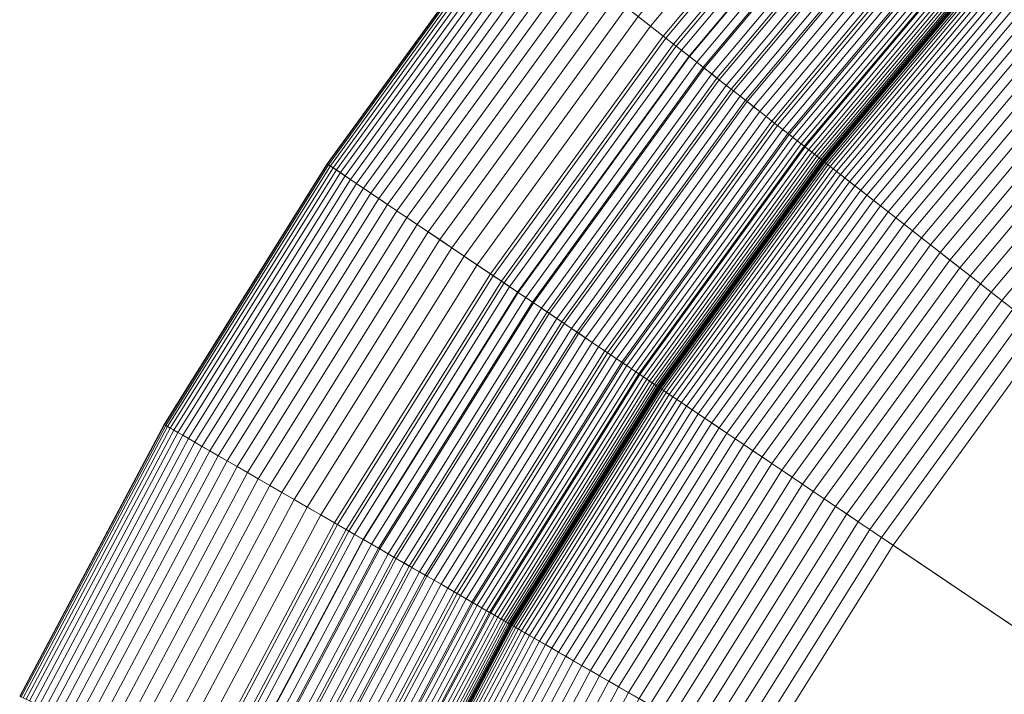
# Model space of a CAD drawing. Header units: millimetres. Extents: x -219 to 220, y -220 to 220.
# Tile 32 of 146: x -197 to -148, y 96 to 130. Entities that reach past the tile are written whole.
import ezdxf

# ---------------------------------------------------------------- set-up
doc = ezdxf.new("R2010")
doc.units = ezdxf.units.MM
doc.layers.add('LUCIDO_1', color=1, linetype='Continuous', lineweight=20, true_color=0xff0000)
doc.layers.add('Nessuna', color=7, linetype='Continuous', lineweight=9)

# ---------------------------------------------------------------- blocks, each defined once
blk = doc.blocks.new('Group-1')
at = {"layer": 'Nessuna', "color": 7, "linetype": 'Continuous', "lineweight": 9, "transparency": 33554687}
for points in [[(-165.09, 129.248), (-155.668, 140.476), (-163.1, 147.168), (-172.97, 135.404)], [(-149.159, 134.616, -79.962), (-139.402, 144.72, -79.962), (-35.105, 36.717, -89.301), (-37.582, 34.151, -89.301)], [(-166.468, 130.324, -76.186), (-156.968, 141.646, -76.186), (-156.391, 141.127, -76.721), (-165.856, 129.847, -76.721)], [(-165.856, 129.847, -76.721), (-156.391, 141.127, -76.721), (-155.796, 140.592, -77.22), (-165.226, 129.354, -77.22)], [(-165.226, 129.354, -77.22), (-155.796, 140.592, -77.22), (-155.185, 140.041, -77.68), (-164.577, 128.847, -77.68)], [(-164.703, 128.946, -0.012), (-155.303, 140.148, -0.012), (-155.668, 140.476), (-165.09, 129.248)], [(-164.318, 128.644, -0.048), (-154.94, 139.82, -0.048), (-155.303, 140.148, -0.012), (-164.703, 128.946, -0.012)], [(-164.577, 128.847, -77.68), (-155.185, 140.041, -77.68), (-154.558, 139.477, -78.101), (-163.913, 128.328, -78.101)], [(-163.934, 128.344, -0.108), (-154.578, 139.494, -0.108), (-154.94, 139.82, -0.048), (-164.318, 128.644, -0.048)], [(-163.553, 128.047, -0.192), (-154.218, 139.171, -0.192), (-154.578, 139.494, -0.108), (-163.934, 128.344, -0.108)], [(-163.913, 128.328, -78.101), (-154.558, 139.477, -78.101), (-153.917, 138.899, -78.482), (-163.233, 127.797, -78.482)], [(-163.175, 127.752, -0.3), (-153.862, 138.85, -0.3), (-154.218, 139.171, -0.192), (-163.553, 128.047, -0.192)], [(-163.233, 127.797, -78.482), (-153.917, 138.899, -78.482), (-153.263, 138.311, -78.822), (-162.54, 127.255, -78.822)], [(-162.802, 127.461, -0.431), (-153.511, 138.534, -0.431), (-153.862, 138.85, -0.3), (-163.175, 127.752, -0.3)], [(-162.435, 127.174, -0.585), (-153.165, 138.222, -0.585), (-153.511, 138.534, -0.431), (-162.802, 127.461, -0.431)], [(-162.54, 127.255, -78.822), (-153.263, 138.311, -78.822), (-152.598, 137.712, -79.12), (-161.835, 126.705, -79.12)], [(-162.074, 126.892, -0.761), (-152.824, 137.916, -0.761), (-153.165, 138.222, -0.585), (-162.435, 127.174, -0.585)], [(-161.721, 126.616, -0.96), (-152.491, 137.615, -0.96), (-152.824, 137.916, -0.761), (-162.074, 126.892, -0.761)], [(-161.835, 126.705, -79.12), (-152.598, 137.712, -79.12), (-151.924, 137.105, -79.375), (-161.12, 126.146, -79.375)], [(-161.375, 126.346, -1.181), (-152.165, 137.322, -1.181), (-152.491, 137.615, -0.96), (-161.721, 126.616, -0.96)], [(-161.039, 126.083, -1.423), (-151.848, 137.036, -1.423), (-152.165, 137.322, -1.181), (-161.375, 126.346, -1.181)], [(-161.12, 126.146, -79.375), (-151.924, 137.105, -79.375), (-151.241, 136.49, -79.587), (-160.396, 125.58, -79.587)], [(-160.712, 125.827, -1.685), (-151.539, 136.759, -1.685), (-151.848, 137.036, -1.423), (-161.039, 126.083, -1.423)], [(-160.396, 125.58, -1.968), (-151.241, 136.49, -1.968), (-151.539, 136.759, -1.685), (-160.712, 125.827, -1.685)], [(-160.091, 125.342, -2.27), (-150.954, 136.231, -2.27), (-151.241, 136.49, -1.968), (-160.396, 125.58, -1.968)], [(-160.396, 125.58, -79.587), (-151.241, 136.49, -79.587), (-150.552, 135.87, -79.756), (-159.665, 125.009, -79.756)], [(-159.798, 125.113, -2.59), (-150.677, 135.983, -2.59), (-150.954, 136.231, -2.27), (-160.091, 125.342, -2.27)], [(-159.518, 124.894, -2.929), (-150.413, 135.745, -2.929), (-150.677, 135.983, -2.59), (-159.798, 125.113, -2.59)], [(-159.665, 125.009, -79.756), (-150.552, 135.87, -79.756), (-149.857, 135.244, -79.881), (-158.929, 124.434, -79.881)], [(-159.251, 124.686, -3.284), (-150.162, 135.518, -3.284), (-150.413, 135.745, -2.929), (-159.518, 124.894, -2.929)], [(-173.706, 117.389), (-165.09, 129.248), (-172.97, 135.404), (-181.996, 122.981)], [(-181.996, 122.981, -60), (-172.97, 135.404, -60), (-172.953, 135.391, -60.943), (-181.978, 122.969, -60.943)], [(-181.996, 122.981), (-172.97, 135.404), (-172.97, 135.404, -60), (-181.996, 122.981, -60)], [(-181.978, 122.969, -60.943), (-172.953, 135.391, -60.943), (-172.9, 135.35, -61.883), (-181.922, 122.932, -61.883)], [(-181.922, 122.932, -61.883), (-172.9, 135.35, -61.883), (-172.813, 135.281, -62.82), (-181.83, 122.87, -62.82)], [(-181.83, 122.87, -62.82), (-172.813, 135.281, -62.82), (-172.691, 135.186, -63.75), (-181.702, 122.783, -63.75)], [(-181.702, 122.783, -63.75), (-172.691, 135.186, -63.75), (-172.534, 135.064, -64.671), (-181.537, 122.672, -64.671)], [(-158.999, 124.489, -3.656), (-149.924, 135.304, -3.656), (-150.162, 135.518, -3.284), (-159.251, 124.686, -3.284)], [(-158.761, 124.303, -4.043), (-149.699, 135.102, -4.043), (-149.924, 135.304, -3.656), (-158.999, 124.489, -3.656)], [(-158.929, 124.434, -79.881), (-149.857, 135.244, -79.881), (-149.159, 134.616, -79.962), (-158.188, 123.856, -79.962)], [(-181.537, 122.672, -64.671), (-172.534, 135.064, -64.671), (-172.344, 134.915, -65.583), (-181.337, 122.537, -65.583)], [(-181.337, 122.537, -65.583), (-172.344, 134.915, -65.583), (-172.12, 134.74, -66.481), (-181.101, 122.378, -66.481)], [(-181.101, 122.378, -66.481), (-172.12, 134.74, -66.481), (-171.862, 134.539, -67.366), (-180.831, 122.195, -67.366)], [(-158.538, 124.129, -4.444), (-149.489, 134.913, -4.444), (-149.699, 135.102, -4.043), (-158.761, 124.303, -4.043)], [(-158.331, 123.967, -4.859), (-149.294, 134.737, -4.859), (-149.489, 134.913, -4.444), (-158.538, 124.129, -4.444)], [(-158.14, 123.818, -5.286), (-149.114, 134.575, -5.286), (-149.294, 134.737, -4.859), (-158.331, 123.967, -4.859)], [(-180.831, 122.195, -67.366), (-171.862, 134.539, -67.366), (-171.572, 134.312, -68.234), (-180.526, 121.99, -68.234)], [(-180.526, 121.99, -68.234), (-171.572, 134.312, -68.234), (-171.251, 134.061, -69.084), (-180.187, 121.761, -69.084)], [(-158.188, 123.856, -79.962), (-149.159, 134.616, -79.962), (-37.582, 34.151, -89.301), (-39.875, 31.419, -89.301)], [(-157.966, 123.682, -5.724), (-148.95, 134.427, -5.724), (-149.114, 134.575, -5.286), (-158.14, 123.818, -5.286)], [(-157.81, 123.56, -6.173), (-148.802, 134.294, -6.173), (-148.95, 134.427, -5.724), (-157.966, 123.682, -5.724)], [(-157.67, 123.451, -6.631), (-148.671, 134.176, -6.631), (-148.802, 134.294, -6.173), (-157.81, 123.56, -6.173)], [(-157.549, 123.356, -7.097), (-148.557, 134.073, -7.097), (-148.671, 134.176, -6.631), (-157.67, 123.451, -6.631)], [(-180.187, 121.761, -69.084), (-171.251, 134.061, -69.084), (-170.898, 133.785, -69.914), (-179.816, 121.511, -69.914)], [(-179.816, 121.511, -69.914), (-170.898, 133.785, -69.914), (-170.514, 133.486, -70.721), (-179.412, 121.239, -70.721)], [(-157.446, 123.276, -7.57), (-148.459, 133.986, -7.57), (-148.557, 134.073, -7.097), (-157.549, 123.356, -7.097)], [(-157.361, 123.209, -8.049), (-148.379, 133.914, -8.049), (-148.459, 133.986, -7.57), (-157.446, 123.276, -7.57)], [(-157.295, 123.158, -8.533), (-148.317, 133.857, -8.533), (-148.379, 133.914, -8.049), (-157.361, 123.209, -8.049)], [(-157.248, 123.121, -9.02), (-148.272, 133.817, -9.02), (-148.317, 133.857, -8.533), (-157.295, 123.158, -8.533)], [(-157.219, 123.099, -9.509), (-148.246, 133.793, -9.509), (-148.272, 133.817, -9.02), (-157.248, 123.121, -9.02)], [(-157.21, 123.091, -10), (-148.237, 133.785, -10), (-148.246, 133.793, -9.509), (-157.219, 123.099, -9.509)], [(-157.21, 123.091, -45.904), (-148.237, 133.785, -45.904), (-148.237, 133.785, -10), (-157.21, 123.091, -10)], [(-157.197, 123.081, -46.611), (-148.224, 133.774, -46.611), (-148.237, 133.785, -45.904), (-157.21, 123.091, -45.904)], [(-157.157, 123.05, -47.317), (-148.187, 133.74, -47.317), (-148.224, 133.774, -46.611), (-157.197, 123.081, -46.611)], [(-157.092, 122.999, -48.019), (-148.125, 133.685, -48.019), (-148.187, 133.74, -47.317), (-157.157, 123.05, -47.317)], [(-157, 122.927, -48.716), (-148.039, 133.607, -48.716), (-148.125, 133.685, -48.019), (-157.092, 122.999, -48.019)], [(-179.412, 121.239, -70.721), (-170.514, 133.486, -70.721), (-170.101, 133.163, -71.505), (-178.978, 120.946, -71.505)], [(-156.883, 122.836, -49.408), (-147.928, 133.507, -49.408), (-148.039, 133.607, -48.716), (-157, 122.927, -48.716)], [(-156.74, 122.724, -50.091), (-147.794, 133.386, -50.091), (-147.928, 133.507, -49.408), (-156.883, 122.836, -49.408)], [(-156.572, 122.593, -50.765), (-147.635, 133.243, -50.765), (-147.794, 133.386, -50.091), (-156.74, 122.724, -50.091)], [(-156.379, 122.442, -51.429), (-147.453, 133.08, -51.429), (-147.635, 133.243, -50.765), (-156.572, 122.593, -50.765)], [(-178.978, 120.946, -71.505), (-170.101, 133.163, -71.505), (-169.66, 132.818, -72.263), (-178.513, 120.632, -72.263)], [(-178.513, 120.632, -72.263), (-169.66, 132.818, -72.263), (-169.191, 132.452, -72.994), (-178.02, 120.299, -72.994)], [(-156.162, 122.272, -52.08), (-147.248, 132.895, -52.08), (-147.453, 133.08, -51.429), (-156.379, 122.442, -51.429)], [(-155.92, 122.084, -52.717), (-147.021, 132.69, -52.717), (-147.248, 132.895, -52.08), (-156.162, 122.272, -52.08)], [(-155.656, 121.877, -53.339), (-146.771, 132.465, -53.339), (-147.021, 132.69, -52.717), (-155.92, 122.084, -52.717)], [(-178.02, 120.299, -72.994), (-169.191, 132.452, -72.994), (-168.695, 132.064, -73.696), (-177.498, 119.947, -73.696)], [(-155.368, 121.652, -53.945), (-146.5, 132.221, -53.945), (-146.771, 132.465, -53.339), (-155.656, 121.877, -53.339)], [(-155.058, 121.41, -54.533), (-146.208, 131.958, -54.533), (-146.5, 132.221, -53.945), (-155.368, 121.652, -53.945)], [(-177.498, 119.947, -73.696), (-168.695, 132.064, -73.696), (-168.173, 131.657, -74.368), (-176.949, 119.577, -74.368)], [(-154.727, 121.152, -55.102), (-145.895, 131.677, -55.102), (-146.208, 131.958, -54.533), (-155.058, 121.41, -54.533)], [(-176.949, 119.577, -74.368), (-168.173, 131.657, -74.368), (-167.628, 131.23, -75.008), (-176.375, 119.19, -75.008)], [(-176.375, 119.19, -75.008), (-167.628, 131.23, -75.008), (-167.059, 130.786, -75.614), (-175.777, 118.786, -75.614)], [(-154.375, 120.877, -55.65), (-145.563, 131.378, -55.65), (-145.895, 131.677, -55.102), (-154.727, 121.152, -55.102)], [(-154.003, 120.586, -56.176), (-145.213, 131.062, -56.176), (-145.563, 131.378, -55.65), (-154.375, 120.877, -55.65)], [(-175.777, 118.786, -75.614), (-167.059, 130.786, -75.614), (-166.468, 130.324, -76.186), (-175.155, 118.367, -76.186)], [(-153.612, 120.28, -56.68), (-144.844, 130.73, -56.68), (-145.213, 131.062, -56.176), (-154.003, 120.586, -56.176)], [(-153.203, 119.961, -57.16), (-144.458, 130.383, -57.16), (-144.844, 130.73, -56.68), (-153.612, 120.28, -56.68)], [(-175.155, 118.367, -76.186), (-166.468, 130.324, -76.186), (-165.856, 129.847, -76.721), (-174.512, 117.933, -76.721)], [(-152.776, 119.627, -57.615), (-144.056, 130.02, -57.615), (-144.458, 130.383, -57.16), (-153.203, 119.961, -57.16)], [(-174.512, 117.933, -76.721), (-165.856, 129.847, -76.721), (-165.226, 129.354, -77.22), (-173.849, 117.486, -77.22)], [(-152.333, 119.281, -58.043), (-143.638, 129.644, -58.043), (-144.056, 130.02, -57.615), (-152.776, 119.627, -57.615)], [(-173.849, 117.486, -77.22), (-165.226, 129.354, -77.22), (-164.577, 128.847, -77.68), (-173.166, 117.026, -77.68)], [(-173.299, 117.115, -0.012), (-164.703, 128.946, -0.012), (-165.09, 129.248), (-173.706, 117.389)], [(-151.875, 118.923, -58.445), (-143.205, 129.255, -58.445), (-143.638, 129.644, -58.043), (-152.333, 119.281, -58.043)], [(-151.402, 118.553, -58.819), (-142.759, 128.853, -58.819), (-143.205, 129.255, -58.445), (-151.875, 118.923, -58.445)], [(-172.893, 116.841, -0.048), (-164.318, 128.644, -0.048), (-164.703, 128.946, -0.012), (-173.299, 117.115, -0.012)], [(-173.166, 117.026, -77.68), (-164.577, 128.847, -77.68), (-163.913, 128.328, -78.101), (-172.467, 116.554, -78.101)], [(-150.915, 118.173, -59.164), (-142.301, 128.44, -59.164), (-142.759, 128.853, -58.819), (-151.402, 118.553, -58.819)], [(-172.489, 116.569, -0.108), (-163.934, 128.344, -0.108), (-164.318, 128.644, -0.048), (-172.893, 116.841, -0.048)], [(-172.088, 116.298, -0.192), (-163.553, 128.047, -0.192), (-163.934, 128.344, -0.108), (-172.489, 116.569, -0.108)], [(-172.467, 116.554, -78.101), (-163.913, 128.328, -78.101), (-163.233, 127.797, -78.482), (-171.752, 116.072, -78.482)], [(-150.417, 117.784, -59.48), (-141.83, 128.017, -59.48), (-142.301, 128.44, -59.164), (-150.915, 118.173, -59.164)], [(-171.691, 116.031, -0.3), (-163.175, 127.752, -0.3), (-163.553, 128.047, -0.192), (-172.088, 116.298, -0.192)], [(-171.752, 116.072, -78.482), (-163.233, 127.797, -78.482), (-162.54, 127.255, -78.822), (-171.023, 115.58, -78.822)], [(-149.907, 117.386, -59.766), (-141.35, 127.584, -59.766), (-141.83, 128.017, -59.48), (-150.417, 117.784, -59.48)], [(-171.299, 115.766, -0.431), (-162.802, 127.461, -0.431), (-163.175, 127.752, -0.3), (-171.691, 116.031, -0.3)], [(-170.913, 115.506, -0.585), (-162.435, 127.174, -0.585), (-162.802, 127.461, -0.431), (-171.299, 115.766, -0.431)], [(-149.387, 116.979, -60.02), (-140.859, 127.143, -60.02), (-141.35, 127.584, -59.766), (-149.907, 117.386, -59.766)], [(-171.023, 115.58, -78.822), (-162.54, 127.255, -78.822), (-161.835, 126.705, -79.12), (-170.281, 115.08, -79.12)], [(-170.533, 115.249, -0.761), (-162.074, 126.892, -0.761), (-162.435, 127.174, -0.585), (-170.913, 115.506, -0.585)], [(-170.161, 114.999, -0.96), (-161.721, 126.616, -0.96), (-162.074, 126.892, -0.761), (-170.533, 115.249, -0.761)], [(-148.859, 116.566, -60.244), (-140.361, 126.694, -60.244), (-140.859, 127.143, -60.02), (-149.387, 116.979, -60.02)], [(-170.281, 115.08, -79.12), (-161.835, 126.705, -79.12), (-161.12, 126.146, -79.375), (-169.529, 114.572, -79.375)], [(-169.798, 114.753, -1.181), (-161.375, 126.346, -1.181), (-161.721, 126.616, -0.96), (-170.161, 114.999, -0.96)], [(-169.443, 114.515, -1.423), (-161.039, 126.083, -1.423), (-161.375, 126.346, -1.181), (-169.798, 114.753, -1.181)], [(-148.322, 116.147, -60.435), (-139.855, 126.238, -60.435), (-140.361, 126.694, -60.244), (-148.859, 116.566, -60.244)], [(-169.529, 114.572, -79.375), (-161.12, 126.146, -79.375), (-160.396, 125.58, -79.587), (-168.767, 114.058, -79.587)], [(-169.1, 114.283, -1.685), (-160.712, 125.827, -1.685), (-161.039, 126.083, -1.423), (-169.443, 114.515, -1.423)], [(-168.767, 114.058, -1.968), (-160.396, 125.58, -1.968), (-160.712, 125.827, -1.685), (-169.1, 114.283, -1.685)], [(-147.779, 115.723, -60.595), (-139.343, 125.777, -60.595), (-139.855, 126.238, -60.435), (-148.322, 116.147, -60.435)], [(-168.446, 113.842, -2.27), (-160.091, 125.342, -2.27), (-160.396, 125.58, -1.968), (-168.767, 114.058, -1.968)], [(-168.767, 114.058, -79.587), (-160.396, 125.58, -79.587), (-159.665, 125.009, -79.756), (-167.998, 113.54, -79.756)], [(-168.138, 113.634, -2.59), (-159.798, 125.113, -2.59), (-160.091, 125.342, -2.27), (-168.446, 113.842, -2.27)], [(-167.843, 113.435, -2.929), (-159.518, 124.894, -2.929), (-159.798, 125.113, -2.59), (-168.138, 113.634, -2.59)], [(-167.998, 113.54, -79.756), (-159.665, 125.009, -79.756), (-158.929, 124.434, -79.881), (-167.223, 113.017, -79.881)], [(-167.563, 113.246, -3.284), (-159.251, 124.686, -3.284), (-159.518, 124.894, -2.929), (-167.843, 113.435, -2.929)], [(-167.297, 113.067, -3.656), (-158.999, 124.489, -3.656), (-159.251, 124.686, -3.284), (-167.563, 113.246, -3.284)], [(-167.047, 112.898, -4.043), (-158.761, 124.303, -4.043), (-158.999, 124.489, -3.656), (-167.297, 113.067, -3.656)], [(-167.223, 113.017, -79.881), (-158.929, 124.434, -79.881), (-158.188, 123.856, -79.962), (-166.445, 112.492, -79.962)], [(-166.812, 112.74, -4.444), (-158.538, 124.129, -4.444), (-158.761, 124.303, -4.043), (-167.047, 112.898, -4.043)], [(-166.595, 112.593, -4.859), (-158.331, 123.967, -4.859), (-158.538, 124.129, -4.444), (-166.812, 112.74, -4.444)], [(-166.394, 112.458, -5.286), (-158.14, 123.818, -5.286), (-158.331, 123.967, -4.859), (-166.595, 112.593, -4.859)], [(-166.445, 112.492, -79.962), (-158.188, 123.856, -79.962), (-39.875, 31.419, -89.301), (-41.971, 28.534, -89.301)], [(-166.211, 112.334, -5.724), (-157.966, 123.682, -5.724), (-158.14, 123.818, -5.286), (-166.394, 112.458, -5.286)], [(-166.046, 112.223, -6.173), (-157.81, 123.56, -6.173), (-157.966, 123.682, -5.724), (-166.211, 112.334, -5.724)], [(-165.9, 112.124, -6.631), (-157.67, 123.451, -6.631), (-157.81, 123.56, -6.173), (-166.046, 112.223, -6.173)], [(-165.772, 112.038, -7.097), (-157.549, 123.356, -7.097), (-157.67, 123.451, -6.631), (-165.9, 112.124, -6.631)], [(-165.664, 111.965, -7.57), (-157.446, 123.276, -7.57), (-157.549, 123.356, -7.097), (-165.772, 112.038, -7.097)], [(-181.473, 104.959), (-173.706, 117.389), (-181.996, 122.981), (-190.133, 109.959)], [(-190.133, 109.959, -60), (-181.996, 122.981, -60), (-181.978, 122.969, -60.943), (-190.114, 109.948, -60.943)], [(-190.133, 109.959), (-181.996, 122.981), (-181.996, 122.981, -60), (-190.133, 109.959, -60)], [(-190.114, 109.948, -60.943), (-181.978, 122.969, -60.943), (-181.922, 122.932, -61.883), (-190.056, 109.914, -61.883)], [(-190.056, 109.914, -61.883), (-181.922, 122.932, -61.883), (-181.83, 122.87, -62.82), (-189.96, 109.859, -62.82)], [(-189.96, 109.859, -62.82), (-181.83, 122.87, -62.82), (-181.702, 122.783, -63.75), (-189.826, 109.782, -63.75)], [(-165.574, 111.905, -8.049), (-157.361, 123.209, -8.049), (-157.446, 123.276, -7.57), (-165.664, 111.965, -7.57)], [(-165.505, 111.858, -8.533), (-157.295, 123.158, -8.533), (-157.361, 123.209, -8.049), (-165.574, 111.905, -8.049)], [(-165.455, 111.824, -9.02), (-157.248, 123.121, -9.02), (-157.295, 123.158, -8.533), (-165.505, 111.858, -8.533)], [(-165.425, 111.804, -9.509), (-157.219, 123.099, -9.509), (-157.248, 123.121, -9.02), (-165.455, 111.824, -9.02)], [(-165.415, 111.797, -10), (-157.21, 123.091, -10), (-157.219, 123.099, -9.509), (-165.425, 111.804, -9.509)], [(-165.415, 111.797, -45.904), (-157.21, 123.091, -45.904), (-157.21, 123.091, -10), (-165.415, 111.797, -10)], [(-165.401, 111.788, -46.611), (-157.197, 123.081, -46.611), (-157.21, 123.091, -45.904), (-165.415, 111.797, -45.904)], [(-165.36, 111.76, -47.317), (-157.157, 123.05, -47.317), (-157.197, 123.081, -46.611), (-165.401, 111.788, -46.611)], [(-165.291, 111.714, -48.019), (-157.092, 122.999, -48.019), (-157.157, 123.05, -47.317), (-165.36, 111.76, -47.317)], [(-165.195, 111.649, -48.716), (-157, 122.927, -48.716), (-157.092, 122.999, -48.019), (-165.291, 111.714, -48.019)], [(-165.071, 111.565, -49.408), (-156.883, 122.836, -49.408), (-157, 122.927, -48.716), (-165.195, 111.649, -48.716)], [(-189.826, 109.782, -63.75), (-181.702, 122.783, -63.75), (-181.537, 122.672, -64.671), (-189.654, 109.682, -64.671)], [(-189.654, 109.682, -64.671), (-181.537, 122.672, -64.671), (-181.337, 122.537, -65.583), (-189.445, 109.561, -65.583)], [(-189.445, 109.561, -65.583), (-181.337, 122.537, -65.583), (-181.101, 122.378, -66.481), (-189.199, 109.419, -66.481)], [(-189.199, 109.419, -66.481), (-181.101, 122.378, -66.481), (-180.831, 122.195, -67.366), (-188.916, 109.256, -67.366)], [(-164.921, 111.464, -50.091), (-156.74, 122.724, -50.091), (-156.883, 122.836, -49.408), (-165.071, 111.565, -49.408)], [(-164.744, 111.345, -50.765), (-156.572, 122.593, -50.765), (-156.74, 122.724, -50.091), (-164.921, 111.464, -50.091)], [(-164.541, 111.208, -51.429), (-156.379, 122.442, -51.429), (-156.572, 122.593, -50.765), (-164.744, 111.345, -50.765)], [(-164.312, 111.054, -52.08), (-156.162, 122.272, -52.08), (-156.379, 122.442, -51.429), (-164.541, 111.208, -51.429)], [(-188.916, 109.256, -67.366), (-180.831, 122.195, -67.366), (-180.526, 121.99, -68.234), (-188.597, 109.072, -68.234)], [(-188.597, 109.072, -68.234), (-180.526, 121.99, -68.234), (-180.187, 121.761, -69.084), (-188.244, 108.868, -69.084)], [(-164.059, 110.882, -52.717), (-155.92, 122.084, -52.717), (-156.162, 122.272, -52.08), (-164.312, 111.054, -52.08)], [(-163.78, 110.695, -53.339), (-155.656, 121.877, -53.339), (-155.92, 122.084, -52.717), (-164.059, 110.882, -52.717)], [(-163.478, 110.491, -53.945), (-155.368, 121.652, -53.945), (-155.656, 121.877, -53.339), (-163.78, 110.695, -53.339)], [(-188.244, 108.868, -69.084), (-180.187, 121.761, -69.084), (-179.816, 121.511, -69.914), (-187.856, 108.644, -69.914)], [(-187.856, 108.644, -69.914), (-179.816, 121.511, -69.914), (-179.412, 121.239, -70.721), (-187.434, 108.401, -70.721)], [(-163.152, 110.271, -54.533), (-155.058, 121.41, -54.533), (-155.368, 121.652, -53.945), (-163.478, 110.491, -53.945)], [(-162.803, 110.036, -55.102), (-154.727, 121.152, -55.102), (-155.058, 121.41, -54.533), (-163.152, 110.271, -54.533)], [(-187.434, 108.401, -70.721), (-179.412, 121.239, -70.721), (-178.978, 120.946, -71.505), (-186.981, 108.139, -71.505)], [(-186.981, 108.139, -71.505), (-178.978, 120.946, -71.505), (-178.513, 120.632, -72.263), (-186.495, 107.859, -72.263)], [(-162.433, 109.786, -55.65), (-154.375, 120.877, -55.65), (-154.727, 121.152, -55.102), (-162.803, 110.036, -55.102)], [(-186.495, 107.859, -72.263), (-178.513, 120.632, -72.263), (-178.02, 120.299, -72.994), (-185.98, 107.561, -72.994)], [(-162.042, 109.522, -56.176), (-154.003, 120.586, -56.176), (-154.375, 120.877, -55.65), (-162.433, 109.786, -55.65)], [(-161.63, 109.245, -56.68), (-153.612, 120.28, -56.68), (-154.003, 120.586, -56.176), (-162.042, 109.522, -56.176)], [(-185.98, 107.561, -72.994), (-178.02, 120.299, -72.994), (-177.498, 119.947, -73.696), (-185.435, 107.246, -73.696)], [(-185.435, 107.246, -73.696), (-177.498, 119.947, -73.696), (-176.949, 119.577, -74.368), (-184.862, 106.915, -74.368)], [(-161.2, 108.954, -57.16), (-153.203, 119.961, -57.16), (-153.612, 120.28, -56.68), (-161.63, 109.245, -56.68)], [(-160.751, 108.651, -57.615), (-152.776, 119.627, -57.615), (-153.203, 119.961, -57.16), (-161.2, 108.954, -57.16)], [(-184.862, 106.915, -74.368), (-176.949, 119.577, -74.368), (-176.375, 119.19, -75.008), (-184.262, 106.569, -75.008)], [(-160.285, 108.337, -58.043), (-152.333, 119.281, -58.043), (-152.776, 119.627, -57.615), (-160.751, 108.651, -57.615)], [(-184.262, 106.569, -75.008), (-176.375, 119.19, -75.008), (-175.777, 118.786, -75.614), (-183.637, 106.208, -75.614)], [(-159.802, 108.011, -58.445), (-151.875, 118.923, -58.445), (-152.333, 119.281, -58.043), (-160.285, 108.337, -58.043)], [(-183.637, 106.208, -75.614), (-175.777, 118.786, -75.614), (-175.155, 118.367, -76.186), (-182.987, 105.833, -76.186)], [(-159.305, 107.676, -58.819), (-151.402, 118.553, -58.819), (-151.875, 118.923, -58.445), (-159.802, 108.011, -58.445)], [(-158.793, 107.331, -59.164), (-150.915, 118.173, -59.164), (-151.402, 118.553, -58.819), (-159.305, 107.676, -58.819)], [(-182.987, 105.833, -76.186), (-175.155, 118.367, -76.186), (-174.512, 117.933, -76.721), (-182.315, 105.445, -76.721)], [(-158.268, 106.977, -59.48), (-150.417, 117.784, -59.48), (-150.915, 118.173, -59.164), (-158.793, 107.331, -59.164)], [(-182.315, 105.445, -76.721), (-174.512, 117.933, -76.721), (-173.849, 117.486, -77.22), (-181.622, 105.045, -77.22)], [(-181.622, 105.045, -77.22), (-173.849, 117.486, -77.22), (-173.166, 117.026, -77.68), (-180.91, 104.634, -77.68)], [(-157.732, 106.615, -59.766), (-149.907, 117.386, -59.766), (-150.417, 117.784, -59.48), (-158.268, 106.977, -59.48)], [(-181.048, 104.714, -0.012), (-173.299, 117.115, -0.012), (-173.706, 117.389), (-181.473, 104.959)], [(-180.624, 104.469, -0.048), (-172.893, 116.841, -0.048), (-173.299, 117.115, -0.012), (-181.048, 104.714, -0.012)], [(-180.91, 104.634, -77.68), (-173.166, 117.026, -77.68), (-172.467, 116.554, -78.101), (-180.179, 104.212, -78.101)], [(-157.185, 106.246, -60.02), (-149.387, 116.979, -60.02), (-149.907, 117.386, -59.766), (-157.732, 106.615, -59.766)], [(-156.629, 105.871, -60.244), (-148.859, 116.566, -60.244), (-149.387, 116.979, -60.02), (-157.185, 106.246, -60.02)], [(-180.202, 104.225, -0.108), (-172.489, 116.569, -0.108), (-172.893, 116.841, -0.048), (-180.624, 104.469, -0.048)], [(-179.783, 103.983, -0.192), (-172.088, 116.298, -0.192), (-172.489, 116.569, -0.108), (-180.202, 104.225, -0.108)], [(-180.179, 104.212, -78.101), (-172.467, 116.554, -78.101), (-171.752, 116.072, -78.482), (-179.432, 103.781, -78.482)], [(-156.065, 105.491, -60.435), (-148.322, 116.147, -60.435), (-148.859, 116.566, -60.244), (-156.629, 105.871, -60.244)], [(-179.369, 103.744, -0.3), (-171.691, 116.031, -0.3), (-172.088, 116.298, -0.192), (-179.783, 103.983, -0.192)], [(-179.432, 103.781, -78.482), (-171.752, 116.072, -78.482), (-171.023, 115.58, -78.822), (-178.671, 103.341, -78.822)], [(-178.959, 103.507, -0.431), (-171.299, 115.766, -0.431), (-171.691, 116.031, -0.3), (-179.369, 103.744, -0.3)], [(-155.494, 105.105, -60.595), (-147.779, 115.723, -60.595), (-148.322, 116.147, -60.435), (-156.065, 105.491, -60.435)], [(-178.555, 103.274, -0.585), (-170.913, 115.506, -0.585), (-171.299, 115.766, -0.431), (-178.959, 103.507, -0.431)], [(-178.671, 103.341, -78.822), (-171.023, 115.58, -78.822), (-170.281, 115.08, -79.12), (-177.896, 102.894, -79.12)], [(-178.159, 103.045, -0.761), (-170.533, 115.249, -0.761), (-170.913, 115.506, -0.585), (-178.555, 103.274, -0.585)], [(-154.917, 104.716, -60.721), (-147.231, 115.295, -60.721), (-147.779, 115.723, -60.595), (-155.494, 105.105, -60.595)], [(-177.77, 102.821, -0.96), (-170.161, 114.999, -0.96), (-170.533, 115.249, -0.761), (-178.159, 103.045, -0.761)], [(-177.896, 102.894, -79.12), (-170.281, 115.08, -79.12), (-169.529, 114.572, -79.375), (-177.11, 102.44, -79.375)], [(-177.391, 102.602, -1.181), (-169.798, 114.753, -1.181), (-170.161, 114.999, -0.96), (-177.77, 102.821, -0.96)], [(-154.336, 104.324, -60.815), (-146.679, 114.863, -60.815), (-147.231, 115.295, -60.721), (-154.917, 104.716, -60.721)], [(-177.021, 102.388, -1.423), (-169.443, 114.515, -1.423), (-169.798, 114.753, -1.181), (-177.391, 102.602, -1.181)], [(-177.11, 102.44, -79.375), (-169.529, 114.572, -79.375), (-168.767, 114.058, -79.587), (-176.314, 101.98, -79.587)], [(-176.662, 102.181, -1.685), (-169.1, 114.283, -1.685), (-169.443, 114.515, -1.423), (-177.021, 102.388, -1.423)], [(-153.752, 103.93, -60.875), (-146.124, 114.43, -60.875), (-146.679, 114.863, -60.815), (-154.336, 104.324, -60.815)], [(-176.314, 101.98, -1.968), (-168.767, 114.058, -1.968), (-169.1, 114.283, -1.685), (-176.662, 102.181, -1.685)], [(-175.979, 101.787, -2.27), (-168.446, 113.842, -2.27), (-168.767, 114.058, -1.968), (-176.314, 101.98, -1.968)], [(-176.314, 101.98, -79.587), (-168.767, 114.058, -79.587), (-167.998, 113.54, -79.756), (-175.511, 101.517, -79.756)], [(-41.971, 28.534, -69.262), (-39.875, 31.419, -69.262), (-146.124, 114.43, -60.875), (-153.752, 103.93, -60.875)], [(-175.657, 101.601, -2.59), (-168.138, 113.634, -2.59), (-168.446, 113.842, -2.27), (-175.979, 101.787, -2.27)], [(-175.349, 101.423, -2.929), (-167.843, 113.435, -2.929), (-168.138, 113.634, -2.59), (-175.657, 101.601, -2.59)], [(-175.511, 101.517, -79.756), (-167.998, 113.54, -79.756), (-167.223, 113.017, -79.881), (-174.702, 101.049, -79.881)], [(-175.056, 101.254, -3.284), (-167.563, 113.246, -3.284), (-167.843, 113.435, -2.929), (-175.349, 101.423, -2.929)], [(-174.779, 101.094, -3.656), (-167.297, 113.067, -3.656), (-167.563, 113.246, -3.284), (-175.056, 101.254, -3.284)], [(-174.517, 100.943, -4.043), (-167.047, 112.898, -4.043), (-167.297, 113.067, -3.656), (-174.779, 101.094, -3.656)], [(-174.702, 101.049, -79.881), (-167.223, 113.017, -79.881), (-166.445, 112.492, -79.962), (-173.888, 100.58, -79.962)], [(-174.272, 100.802, -4.444), (-166.812, 112.74, -4.444), (-167.047, 112.898, -4.043), (-174.517, 100.943, -4.043)], [(-174.045, 100.67, -4.859), (-166.595, 112.593, -4.859), (-166.812, 112.74, -4.444), (-174.272, 100.802, -4.444)], [(-173.835, 100.549, -5.286), (-166.394, 112.458, -5.286), (-166.595, 112.593, -4.859), (-174.045, 100.67, -4.859)], [(-173.888, 100.58, -79.962), (-166.445, 112.492, -79.962), (-41.971, 28.534, -89.301), (-43.862, 25.509, -89.301)], [(-173.644, 100.439, -5.724), (-166.211, 112.334, -5.724), (-166.394, 112.458, -5.286), (-173.835, 100.549, -5.286)], [(-173.472, 100.339, -6.173), (-166.046, 112.223, -6.173), (-166.211, 112.334, -5.724), (-173.644, 100.439, -5.724)], [(-173.319, 100.251, -6.631), (-165.9, 112.124, -6.631), (-166.046, 112.223, -6.173), (-173.472, 100.339, -6.173)], [(-173.186, 100.174, -7.097), (-165.772, 112.038, -7.097), (-165.9, 112.124, -6.631), (-173.319, 100.251, -6.631)], [(-173.072, 100.109, -7.57), (-165.664, 111.965, -7.57), (-165.772, 112.038, -7.097), (-173.186, 100.174, -7.097)], [(-172.979, 100.055, -8.049), (-165.574, 111.905, -8.049), (-165.664, 111.965, -7.57), (-173.072, 100.109, -7.57)], [(-172.906, 100.013, -8.533), (-165.505, 111.858, -8.533), (-165.574, 111.905, -8.049), (-172.979, 100.055, -8.049)], [(-172.854, 99.983, -9.02), (-165.455, 111.824, -9.02), (-165.505, 111.858, -8.533), (-172.906, 100.013, -8.533)], [(-172.823, 99.965, -9.509), (-165.425, 111.804, -9.509), (-165.455, 111.824, -9.02), (-172.854, 99.983, -9.02)], [(-172.813, 99.959, -10), (-165.415, 111.797, -10), (-165.425, 111.804, -9.509), (-172.823, 99.965, -9.509)], [(-172.813, 99.959, -45.904), (-165.415, 111.797, -45.904), (-165.415, 111.797, -10), (-172.813, 99.959, -10)], [(-172.798, 99.951, -46.611), (-165.401, 111.788, -46.611), (-165.415, 111.797, -45.904), (-172.813, 99.959, -45.904)], [(-172.755, 99.926, -47.317), (-165.36, 111.76, -47.317), (-165.401, 111.788, -46.611), (-172.798, 99.951, -46.611)], [(-172.683, 99.884, -48.019), (-165.291, 111.714, -48.019), (-165.36, 111.76, -47.317), (-172.755, 99.926, -47.317)], [(-172.582, 99.826, -48.716), (-165.195, 111.649, -48.716), (-165.291, 111.714, -48.019), (-172.683, 99.884, -48.019)], [(-172.453, 99.751, -49.408), (-165.071, 111.565, -49.408), (-165.195, 111.649, -48.716), (-172.582, 99.826, -48.716)], [(-172.296, 99.661, -50.091), (-164.921, 111.464, -50.091), (-165.071, 111.565, -49.408), (-172.453, 99.751, -49.408)], [(-172.112, 99.554, -50.765), (-164.744, 111.345, -50.765), (-164.921, 111.464, -50.091), (-172.296, 99.661, -50.091)], [(-171.9, 99.432, -51.429), (-164.541, 111.208, -51.429), (-164.744, 111.345, -50.765), (-172.112, 99.554, -50.765)], [(-171.661, 99.294, -52.08), (-164.312, 111.054, -52.08), (-164.541, 111.208, -51.429), (-171.9, 99.432, -51.429)], [(-171.396, 99.141, -52.717), (-164.059, 110.882, -52.717), (-164.312, 111.054, -52.08), (-171.661, 99.294, -52.08)], [(-171.105, 98.973, -53.339), (-163.78, 110.695, -53.339), (-164.059, 110.882, -52.717), (-171.396, 99.141, -52.717)], [(-170.789, 98.79, -53.945), (-163.478, 110.491, -53.945), (-163.78, 110.695, -53.339), (-171.105, 98.973, -53.339)], [(-170.448, 98.594, -54.533), (-163.152, 110.271, -54.533), (-163.478, 110.491, -53.945), (-170.789, 98.79, -53.945)], [(-170.084, 98.384, -55.102), (-162.803, 110.036, -55.102), (-163.152, 110.271, -54.533), (-170.448, 98.594, -54.533)], [(-188.354, 92.017), (-181.473, 104.959), (-190.133, 109.959), (-197.342, 96.401)], [(-197.342, 96.401, -60), (-190.133, 109.959, -60), (-190.114, 109.948, -60.943), (-197.322, 96.391, -60.943)], [(-197.342, 96.401), (-190.133, 109.959), (-190.133, 109.959, -60), (-197.342, 96.401, -60)], [(-197.322, 96.391, -60.943), (-190.114, 109.948, -60.943), (-190.056, 109.914, -61.883), (-197.263, 96.362, -61.883)], [(-197.263, 96.362, -61.883), (-190.056, 109.914, -61.883), (-189.96, 109.859, -62.82), (-197.163, 96.313, -62.82)], [(-197.163, 96.313, -62.82), (-189.96, 109.859, -62.82), (-189.826, 109.782, -63.75), (-197.024, 96.245, -63.75)], [(-197.024, 96.245, -63.75), (-189.826, 109.782, -63.75), (-189.654, 109.682, -64.671), (-196.845, 96.158, -64.671)], [(-196.845, 96.158, -64.671), (-189.654, 109.682, -64.671), (-189.445, 109.561, -65.583), (-196.628, 96.052, -65.583)], [(-169.698, 98.16, -55.65), (-162.433, 109.786, -55.65), (-162.803, 110.036, -55.102), (-170.084, 98.384, -55.102)], [(-169.289, 97.924, -56.176), (-162.042, 109.522, -56.176), (-162.433, 109.786, -55.65), (-169.698, 98.16, -55.65)], [(-196.628, 96.052, -65.583), (-189.445, 109.561, -65.583), (-189.199, 109.419, -66.481), (-196.372, 95.927, -66.481)], [(-196.372, 95.927, -66.481), (-189.199, 109.419, -66.481), (-188.916, 109.256, -67.366), (-196.079, 95.784, -67.366)], [(-196.079, 95.784, -67.366), (-188.916, 109.256, -67.366), (-188.597, 109.072, -68.234), (-195.748, 95.623, -68.234)], [(-168.859, 97.676, -56.68), (-161.63, 109.245, -56.68), (-162.042, 109.522, -56.176), (-169.289, 97.924, -56.176)], [(-168.409, 97.416, -57.16), (-161.2, 108.954, -57.16), (-161.63, 109.245, -56.68), (-168.859, 97.676, -56.68)], [(-195.748, 95.623, -68.234), (-188.597, 109.072, -68.234), (-188.244, 108.868, -69.084), (-195.381, 95.444, -69.084)], [(-195.381, 95.444, -69.084), (-188.244, 108.868, -69.084), (-187.856, 108.644, -69.914), (-194.979, 95.248, -69.914)], [(-194.979, 95.248, -69.914), (-187.856, 108.644, -69.914), (-187.434, 108.401, -70.721), (-194.541, 95.034, -70.721)], [(-167.94, 97.146, -57.615), (-160.751, 108.651, -57.615), (-161.2, 108.954, -57.16), (-168.409, 97.416, -57.16)], [(-167.453, 96.865, -58.043), (-160.285, 108.337, -58.043), (-160.751, 108.651, -57.615), (-167.94, 97.146, -57.615)], [(-194.541, 95.034, -70.721), (-187.434, 108.401, -70.721), (-186.981, 108.139, -71.505), (-194.07, 94.805, -71.505)], [(-194.07, 94.805, -71.505), (-186.981, 108.139, -71.505), (-186.495, 107.859, -72.263), (-193.567, 94.559, -72.263)], [(-166.949, 96.574, -58.445), (-159.802, 108.011, -58.445), (-160.285, 108.337, -58.043), (-167.453, 96.865, -58.043)], [(-193.567, 94.559, -72.263), (-186.495, 107.859, -72.263), (-185.98, 107.561, -72.994), (-193.032, 94.298, -72.994)], [(-166.43, 96.274, -58.819), (-159.305, 107.676, -58.819), (-159.802, 108.011, -58.445), (-166.949, 96.574, -58.445)], [(-165.895, 95.965, -59.164), (-158.793, 107.331, -59.164), (-159.305, 107.676, -58.819), (-166.43, 96.274, -58.819)], [(-193.032, 94.298, -72.994), (-185.98, 107.561, -72.994), (-185.435, 107.246, -73.696), (-192.466, 94.022, -73.696)], [(-192.466, 94.022, -73.696), (-185.435, 107.246, -73.696), (-184.862, 106.915, -74.368), (-191.871, 93.732, -74.368)], [(-165.347, 95.649, -59.48), (-158.268, 106.977, -59.48), (-158.793, 107.331, -59.164), (-165.895, 95.965, -59.164)], [(-191.871, 93.732, -74.368), (-184.862, 106.915, -74.368), (-184.262, 106.569, -75.008), (-191.249, 93.429, -75.008)], [(-164.787, 95.325, -59.766), (-157.732, 106.615, -59.766), (-158.268, 106.977, -59.48), (-165.347, 95.649, -59.48)], [(-191.249, 93.429, -75.008), (-184.262, 106.569, -75.008), (-183.637, 106.208, -75.614), (-190.6, 93.112, -75.614)], [(-190.6, 93.112, -75.614), (-183.637, 106.208, -75.614), (-182.987, 105.833, -76.186), (-189.926, 92.783, -76.186)], [(-164.216, 94.995, -60.02), (-157.185, 106.246, -60.02), (-157.732, 106.615, -59.766), (-164.787, 95.325, -59.766)], [(-163.635, 94.66, -60.244), (-156.629, 105.871, -60.244), (-157.185, 106.246, -60.02), (-164.216, 94.995, -60.02)], [(-189.926, 92.783, -76.186), (-182.987, 105.833, -76.186), (-182.315, 105.445, -76.721), (-189.229, 92.443, -76.721)], [(-163.045, 94.32, -60.435), (-156.065, 105.491, -60.435), (-156.629, 105.871, -60.244), (-163.635, 94.66, -60.244)], [(-189.229, 92.443, -76.721), (-182.315, 105.445, -76.721), (-181.622, 105.045, -77.22), (-188.509, 92.092, -77.22)], [(-162.449, 93.975, -60.595), (-155.494, 105.105, -60.595), (-156.065, 105.491, -60.435), (-163.045, 94.32, -60.435)], [(-188.509, 92.092, -77.22), (-181.622, 105.045, -77.22), (-180.91, 104.634, -77.68), (-187.77, 91.732, -77.68)], [(-187.913, 91.802, -0.012), (-181.048, 104.714, -0.012), (-181.473, 104.959), (-188.354, 92.017)], [(-187.473, 91.587, -0.048), (-180.624, 104.469, -0.048), (-181.048, 104.714, -0.012), (-187.913, 91.802, -0.012)], [(-161.846, 93.627, -60.721), (-154.917, 104.716, -60.721), (-155.494, 105.105, -60.595), (-162.449, 93.975, -60.595)], [(-161.239, 93.277, -60.815), (-154.336, 104.324, -60.815), (-154.917, 104.716, -60.721), (-161.846, 93.627, -60.721)], [(-187.77, 91.732, -77.68), (-180.91, 104.634, -77.68), (-180.179, 104.212, -78.101), (-187.012, 91.362, -78.101)], [(-187.036, 91.374, -0.108), (-180.202, 104.225, -0.108), (-180.624, 104.469, -0.048), (-187.473, 91.587, -0.048)], [(-186.601, 91.162, -0.192), (-179.783, 103.983, -0.192), (-180.202, 104.225, -0.108), (-187.036, 91.374, -0.108)], [(-187.012, 91.362, -78.101), (-180.179, 104.212, -78.101), (-179.432, 103.781, -78.482), (-186.236, 90.984, -78.482)], [(-160.629, 92.925, -60.875), (-153.752, 103.93, -60.875), (-154.336, 104.324, -60.815), (-161.239, 93.277, -60.815)], [(-186.171, 90.952, -0.3), (-179.369, 103.744, -0.3), (-179.783, 103.983, -0.192), (-186.601, 91.162, -0.192)], [(-186.236, 90.984, -78.482), (-179.432, 103.781, -78.482), (-178.671, 103.341, -78.822), (-185.446, 90.598, -78.822)], [(-185.745, 90.744, -0.431), (-178.959, 103.507, -0.431), (-179.369, 103.744, -0.3), (-186.171, 90.952, -0.3)], [(-43.862, 25.509, -69.262), (-41.971, 28.534, -69.262), (-153.752, 103.93, -60.875), (-160.629, 92.925, -60.875)], [(-185.326, 90.54, -0.585), (-178.555, 103.274, -0.585), (-178.959, 103.507, -0.431), (-185.745, 90.744, -0.431)], [(-185.446, 90.598, -78.822), (-178.671, 103.341, -78.822), (-177.896, 102.894, -79.12), (-184.642, 90.206, -79.12)], [(-184.915, 90.339, -0.761), (-178.159, 103.045, -0.761), (-178.555, 103.274, -0.585), (-185.326, 90.54, -0.585)], [(-184.512, 90.143, -0.96), (-177.77, 102.821, -0.96), (-178.159, 103.045, -0.761), (-184.915, 90.339, -0.761)], [(-184.642, 90.206, -79.12), (-177.896, 102.894, -79.12), (-177.11, 102.44, -79.375), (-183.826, 89.808, -79.375)], [(-184.118, 89.95, -1.181), (-177.391, 102.602, -1.181), (-177.77, 102.821, -0.96), (-184.512, 90.143, -0.96)], [(-183.734, 89.763, -1.423), (-177.021, 102.388, -1.423), (-177.391, 102.602, -1.181), (-184.118, 89.95, -1.181)], [(-183.826, 89.808, -79.375), (-177.11, 102.44, -79.375), (-176.314, 101.98, -79.587), (-183, 89.406, -79.587)], [(-183.361, 89.581, -1.685), (-176.662, 102.181, -1.685), (-177.021, 102.388, -1.423), (-183.734, 89.763, -1.423)], [(-183, 89.405, -1.968), (-176.314, 101.98, -1.968), (-176.662, 102.181, -1.685), (-183.361, 89.581, -1.685)], [(-182.653, 89.236, -2.27), (-175.979, 101.787, -2.27), (-176.314, 101.98, -1.968), (-183, 89.405, -1.968)], [(-183, 89.406, -79.587), (-176.314, 101.98, -79.587), (-175.511, 101.517, -79.756), (-182.167, 88.999, -79.756)], [(-182.318, 89.073, -2.59), (-175.657, 101.601, -2.59), (-175.979, 101.787, -2.27), (-182.653, 89.236, -2.27)], [(-181.999, 88.917, -2.929), (-175.349, 101.423, -2.929), (-175.657, 101.601, -2.59), (-182.318, 89.073, -2.59)], [(-182.167, 88.999, -79.756), (-175.511, 101.517, -79.756), (-174.702, 101.049, -79.881), (-181.327, 88.589, -79.881)], [(-181.695, 88.769, -3.284), (-175.056, 101.254, -3.284), (-175.349, 101.423, -2.929), (-181.999, 88.917, -2.929)], [(-181.407, 88.628, -3.656), (-174.779, 101.094, -3.656), (-175.056, 101.254, -3.284), (-181.695, 88.769, -3.284)], [(-181.135, 88.496, -4.043), (-174.517, 100.943, -4.043), (-174.779, 101.094, -3.656), (-181.407, 88.628, -3.656)], [(-181.327, 88.589, -79.881), (-174.702, 101.049, -79.881), (-173.888, 100.58, -79.962), (-180.483, 88.177, -79.962)], [(-180.881, 88.372, -4.444), (-174.272, 100.802, -4.444), (-174.517, 100.943, -4.043), (-181.135, 88.496, -4.043)], [(-180.645, 88.257, -4.859), (-174.045, 100.67, -4.859), (-174.272, 100.802, -4.444), (-180.881, 88.372, -4.444)], [(-180.428, 88.151, -5.286), (-173.835, 100.549, -5.286), (-174.045, 100.67, -4.859), (-180.645, 88.257, -4.859)], [(-180.483, 88.177, -79.962), (-173.888, 100.58, -79.962), (-43.862, 25.509, -89.301), (-45.536, 22.36, -89.301)], [(-180.229, 88.054, -5.724), (-173.644, 100.439, -5.724), (-173.835, 100.549, -5.286), (-180.428, 88.151, -5.286)], [(-180.051, 87.967, -6.173), (-173.472, 100.339, -6.173), (-173.644, 100.439, -5.724), (-180.229, 88.054, -5.724)], [(-179.892, 87.889, -6.631), (-173.319, 100.251, -6.631), (-173.472, 100.339, -6.173), (-180.051, 87.967, -6.173)], [(-179.754, 87.822, -7.097), (-173.186, 100.174, -7.097), (-173.319, 100.251, -6.631), (-179.892, 87.889, -6.631)], [(-179.636, 87.764, -7.57), (-173.072, 100.109, -7.57), (-173.186, 100.174, -7.097), (-179.754, 87.822, -7.097)], [(-179.539, 87.717, -8.049), (-172.979, 100.055, -8.049), (-173.072, 100.109, -7.57), (-179.636, 87.764, -7.57)], [(-179.464, 87.681, -8.533), (-172.906, 100.013, -8.533), (-172.979, 100.055, -8.049), (-179.539, 87.717, -8.049)], [(-179.41, 87.654, -9.02), (-172.854, 99.983, -9.02), (-172.906, 100.013, -8.533), (-179.464, 87.681, -8.533)], [(-179.377, 87.638, -9.509), (-172.823, 99.965, -9.509), (-172.854, 99.983, -9.02), (-179.41, 87.654, -9.02)], [(-179.366, 87.633, -10), (-172.813, 99.959, -10), (-172.823, 99.965, -9.509), (-179.377, 87.638, -9.509)], [(-179.366, 87.633, -45.904), (-172.813, 99.959, -45.904), (-172.813, 99.959, -10), (-179.366, 87.633, -10)], [(-179.352, 87.626, -46.611), (-172.798, 99.951, -46.611), (-172.813, 99.959, -45.904), (-179.366, 87.633, -45.904)], [(-179.307, 87.604, -47.317), (-172.755, 99.926, -47.317), (-172.798, 99.951, -46.611), (-179.352, 87.626, -46.611)], [(-179.232, 87.567, -48.019), (-172.683, 99.884, -48.019), (-172.755, 99.926, -47.317), (-179.307, 87.604, -47.317)], [(-179.127, 87.517, -48.716), (-172.582, 99.826, -48.716), (-172.683, 99.884, -48.019), (-179.232, 87.567, -48.019)], [(-178.994, 87.451, -49.408), (-172.453, 99.751, -49.408), (-172.582, 99.826, -48.716), (-179.127, 87.517, -48.716)], [(-178.831, 87.372, -50.091), (-172.296, 99.661, -50.091), (-172.453, 99.751, -49.408), (-178.994, 87.451, -49.408)], [(-178.639, 87.278, -50.765), (-172.112, 99.554, -50.765), (-172.296, 99.661, -50.091), (-178.831, 87.372, -50.091)], [(-178.419, 87.171, -51.429), (-171.9, 99.432, -51.429), (-172.112, 99.554, -50.765), (-178.639, 87.278, -50.765)], [(-178.171, 87.05, -52.08), (-171.661, 99.294, -52.08), (-171.9, 99.432, -51.429), (-178.419, 87.171, -51.429)], [(-177.896, 86.916, -52.717), (-171.396, 99.141, -52.717), (-171.661, 99.294, -52.08), (-178.171, 87.05, -52.08)], [(-177.594, 86.769, -53.339), (-171.105, 98.973, -53.339), (-171.396, 99.141, -52.717), (-177.896, 86.916, -52.717)], [(-177.266, 86.609, -53.945), (-170.789, 98.79, -53.945), (-171.105, 98.973, -53.339), (-177.594, 86.769, -53.339)], [(-176.913, 86.436, -54.533), (-170.448, 98.594, -54.533), (-170.789, 98.79, -53.945), (-177.266, 86.609, -53.945)], [(-176.535, 86.252, -55.102), (-170.084, 98.384, -55.102), (-170.448, 98.594, -54.533), (-176.913, 86.436, -54.533)], [(-176.133, 86.056, -55.65), (-169.698, 98.16, -55.65), (-170.084, 98.384, -55.102), (-176.535, 86.252, -55.102)], [(-175.709, 85.849, -56.176), (-169.289, 97.924, -56.176), (-169.698, 98.16, -55.65), (-176.133, 86.056, -55.65)], [(-175.263, 85.632, -56.68), (-168.859, 97.676, -56.68), (-169.289, 97.924, -56.176), (-175.709, 85.849, -56.176)], [(-174.796, 85.404, -57.16), (-168.409, 97.416, -57.16), (-168.859, 97.676, -56.68), (-175.263, 85.632, -56.68)], [(-174.31, 85.167, -57.615), (-167.94, 97.146, -57.615), (-168.409, 97.416, -57.16), (-174.796, 85.404, -57.16)], [(-173.804, 84.92, -58.043), (-167.453, 96.865, -58.043), (-167.94, 97.146, -57.615), (-174.31, 85.167, -57.615)], [(-173.281, 84.665, -58.445), (-166.949, 96.574, -58.445), (-167.453, 96.865, -58.043), (-173.804, 84.92, -58.043)], [(-172.742, 84.402, -58.819), (-166.43, 96.274, -58.819), (-166.949, 96.574, -58.445), (-173.281, 84.665, -58.445)]]:
    blk.add_3dface(points, dxfattribs=at)

msp = doc.modelspace()

# ---------------------------------------------------------------- block references
at = {"layer": 'LUCIDO_1', "color": 7, "transparency": 33554687}
msp.add_blockref('Group-1', (0, 0), dxfattribs=at)

doc.saveas('drawing.dxf')
